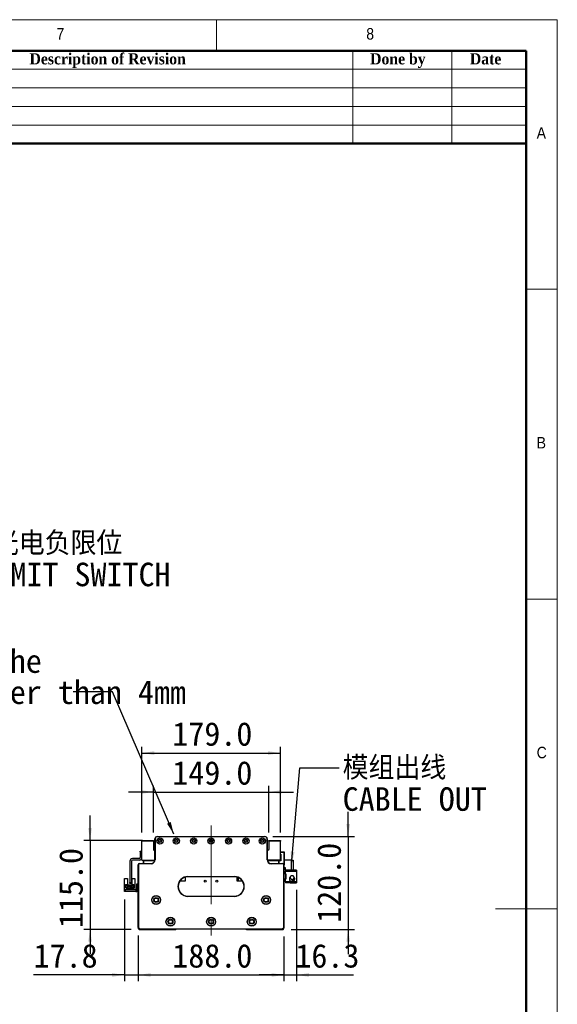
# Model space of a CAD drawing. Header units: millimetres. Extents: x 40 to 3320, y 40 to 2336.
# Tile 7 of 7: x 2626 to 3320, y 1065 to 2336. Entities that reach past the tile are written whole.
import ezdxf

# ---------------------------------------------------------------- set-up
doc = ezdxf.new("R2010")
doc.units = ezdxf.units.MM
doc.header["$LTSCALE"] = 8
doc.linetypes.add('CENTERX2', pattern=[20.32, 12.7, -2.54, 2.54, -2.54])
doc.layers.add('DIMNS', color=7, linetype='Continuous')
doc.styles.add('SLDTEXTSTYLE0', font='Gothic.ttf', dxfattribs={"width": 0.913})
doc.styles.add('SLDTEXTSTYLE1', font='timesbd.ttf', dxfattribs={"width": 0.933})
doc.styles.add('SLDTEXTSTYLE7', font='txt')
doc.styles.add('SLDTEXTSTYLE8', font='txt', dxfattribs={"bigfont": 'bigfont'})
doc.dimstyles.new('SLDDIMSTYLE0', dxfattribs={"dimtxt": 30.4, "dimasz": 16, "dimexe": 0, "dimexo": 0.0625, "dimgap": 7.6, "dimtad": 2, "dimdec": 1, "dimrnd": 1e-09, "dimzin": 4, "dimdsep": 46, "dimtxsty": 'SLDTEXTSTYLE7', "dimsah": 1, "dimcen": 0.09, "dimadec": 0, "dimazin": 1, "dimtfac": 1, "dimtdec": 1, "dimtmove": 0, "dimatfit": 0, "dimfxl": 0, "dimfrac": 2, "dimtolj": 1, "dimtzin": 12, "dimarcsym": 0})
doc.dimstyles.new('SLDDIMSTYLE1', dxfattribs={"dimtxt": 30.4, "dimasz": 16, "dimexe": 0, "dimexo": 0.0625, "dimgap": 7.6, "dimtad": 2, "dimdec": 1, "dimrnd": 1e-09, "dimzin": 4, "dimdsep": 46, "dimtxsty": 'SLDTEXTSTYLE7', "dimsah": 1, "dimcen": 0.09, "dimadec": 0, "dimazin": 1, "dimtfac": 1, "dimtdec": 1, "dimtofl": 0, "dimtmove": 0, "dimatfit": 3, "dimfxl": 0, "dimfrac": 2, "dimtolj": 1, "dimtzin": 12, "dimarcsym": 0})
doc.dimstyles.new('SLDDIMSTYLE2', dxfattribs={"dimtxt": 30.4, "dimasz": 16, "dimexe": 0, "dimexo": 0.0625, "dimgap": 7.6, "dimtad": 2, "dimdec": 1, "dimrnd": 1e-09, "dimzin": 12, "dimdsep": 46, "dimtxsty": 'SLDTEXTSTYLE7', "dimsah": 1, "dimcen": 0.09, "dimadec": 0, "dimazin": 3, "dimtfac": 1, "dimtdec": 1, "dimtmove": 0, "dimatfit": 0, "dimfxl": 0, "dimfrac": 2, "dimtolj": 1, "dimtzin": 12, "dimarcsym": 0})
doc.dimstyles.new('SLDDIMSTYLE3', dxfattribs={"dimtxt": 0.18, "dimasz": 16, "dimexe": 0, "dimexo": 0.0625, "dimgap": 0, "dimtad": 0, "dimtih": 1, "dimtoh": 1, "dimdec": 0, "dimrnd": 1e-09, "dimzin": 0, "dimdsep": 46, "dimtxsty": 'Standard', "dimsah": 1, "dimcen": 0.09, "dimadec": 0, "dimazin": 0, "dimtfac": 16, "dimtdec": 0, "dimtofl": 0, "dimtmove": 0, "dimatfit": 3, "dimfxl": 0, "dimfrac": 2, "dimtolj": 1, "dimtzin": 0, "dimarcsym": 0})

# ---------------------------------------------------------------- blocks, each defined once
blk = doc.blocks.new('_D')
at = {"layer": 'DIMNS'}
for p, q in [((2798.5, 1338.8), (2766.5, 1338.8)), ((2798.5, 1286.5), (2798.5, 1346.8)), ((2798.5, 1338.8), (2947.5, 1338.8)), ((2947.5, 1286.5), (2947.5, 1346.8)), ((2947.5, 1338.8), (2979.5, 1338.8))]:
    blk.add_line(p, q, dxfattribs=at)
for points in [[(2798.5, 1338.8), (2782.5, 1341.2), (2782.5, 1336.4)], [(2947.5, 1338.8), (2963.5, 1336.4), (2963.5, 1341.2)]]:
    blk.add_solid(points, dxfattribs=at)
at = {"layer": 'DIMNS', "insert": (2822.9, 1378.7), "char_height": 30.4, "attachment_point": 1, "style": 'SLDTEXTSTYLE7'}
blk.add_mtext('149.0', dxfattribs=at)
blk = doc.blocks.new('_D_1')
at = {"layer": 'DIMNS'}
for p, q in [((2783.5, 1286.5), (2783.5, 1397.1)), ((2783.5, 1389.1), (2962.5, 1389.1)), ((2962.5, 1286.5), (2962.5, 1397.1))]:
    blk.add_line(p, q, dxfattribs=at)
for points in [[(2783.5, 1389.1), (2799.5, 1386.7), (2799.5, 1391.5)], [(2962.5, 1389.1), (2946.5, 1391.5), (2946.5, 1386.7)]]:
    blk.add_solid(points, dxfattribs=at)
at = {"layer": 'DIMNS', "insert": (2822.9, 1429), "char_height": 30.4, "attachment_point": 1, "style": 'SLDTEXTSTYLE7'}
blk.add_mtext('179.0', dxfattribs=at)
blk = doc.blocks.new('_D_2')
at = {"layer": 'DIMNS'}
for p, q in [((2716.7, 1276.4), (2716.7, 1308.4)), ((2784.3, 1276.4), (2708.7, 1276.4)), ((2716.7, 1276.4), (2716.7, 1161.4)), ((2769.8, 1161.4), (2708.7, 1161.4)), ((2716.7, 1161.4), (2716.7, 1129.4))]:
    blk.add_line(p, q, dxfattribs=at)
for points in [[(2716.7, 1276.4), (2719.1, 1292.4), (2714.3, 1292.4)], [(2716.7, 1161.4), (2714.3, 1145.4), (2719.1, 1145.4)]]:
    blk.add_solid(points, dxfattribs=at)
at = {"layer": 'DIMNS', "insert": (2676.8, 1163.1), "char_height": 30.4, "attachment_point": 1, "rotation": 90, "style": 'SLDTEXTSTYLE7'}
blk.add_mtext('115.0', dxfattribs=at)
blk = doc.blocks.new('_D_3')
at = {"layer": 'DIMNS'}
for p, q in [((3050, 1281.4), (3050, 1313.4)), ((2952.7, 1281.4), (3058, 1281.4)), ((3050, 1281.4), (3050, 1161.4)), ((2976.2, 1161.4), (3058, 1161.4)), ((3050, 1161.4), (3050, 1129.4))]:
    blk.add_line(p, q, dxfattribs=at)
for points in [[(3050, 1281.4), (3052.4, 1297.4), (3047.6, 1297.4)], [(3050, 1161.4), (3047.6, 1145.4), (3052.4, 1145.4)]]:
    blk.add_solid(points, dxfattribs=at)
at = {"layer": 'DIMNS', "insert": (3010.1, 1169.9), "char_height": 30.4, "attachment_point": 1, "rotation": 90, "style": 'SLDTEXTSTYLE7'}
blk.add_mtext('120.0', dxfattribs=at)
blk = doc.blocks.new('_D_4')
at = {"layer": 'DIMNS'}
for p, q in [((2779, 1152.2), (2779, 1094.6)), ((2967, 1152.2), (2967, 1094.6)), ((2779, 1102.6), (2967, 1102.6))]:
    blk.add_line(p, q, dxfattribs=at)
for points in [[(2779, 1102.6), (2795, 1100.2), (2795, 1105)], [(2967, 1102.6), (2951, 1105), (2951, 1100.2)]]:
    blk.add_solid(points, dxfattribs=at)
at = {"layer": 'DIMNS', "insert": (2822.9, 1142.5), "char_height": 30.4, "attachment_point": 1, "style": 'SLDTEXTSTYLE7'}
blk.add_mtext('188.0', dxfattribs=at)
blk = doc.blocks.new('_D_5')
at = {"layer": 'DIMNS'}
for p, q in [((2761.2, 1200.2), (2761.2, 1094.6)), ((2779, 1153.7), (2779, 1094.6)), ((2761.2, 1102.6), (2643.8, 1102.6)), ((2761.2, 1102.6), (2779, 1102.6)), ((2779, 1102.6), (2811, 1102.6))]:
    blk.add_line(p, q, dxfattribs=at)
for points in [[(2761.2, 1102.6), (2745.2, 1105), (2745.2, 1100.2)], [(2779, 1102.6), (2795, 1100.2), (2795, 1105)]]:
    blk.add_solid(points, dxfattribs=at)
at = {"layer": 'DIMNS', "insert": (2643.8, 1142.5), "char_height": 30.4, "attachment_point": 1, "style": 'SLDTEXTSTYLE7'}
blk.add_mtext('17.8', dxfattribs=at)
blk = doc.blocks.new('_D_6')
at = {"layer": 'DIMNS'}
for p, q in [((2983.3, 1212.5), (2983.3, 1094.6)), ((2967, 1152.2), (2967, 1094.6)), ((2967, 1102.6), (2935, 1102.6)), ((2967, 1102.6), (2983.3, 1102.6)), ((2983.3, 1102.6), (3056.7, 1102.6))]:
    blk.add_line(p, q, dxfattribs=at)
for points in [[(2967, 1102.6), (2951, 1105), (2951, 1100.2)], [(2983.3, 1102.6), (2999.3, 1100.2), (2999.3, 1105)]]:
    blk.add_solid(points, dxfattribs=at)
at = {"layer": 'DIMNS', "insert": (2981.8, 1142.5), "char_height": 30.4, "attachment_point": 1, "style": 'SLDTEXTSTYLE7'}
blk.add_mtext('16.3', dxfattribs=at)
blk = doc.blocks.new('SW_NOTE_3')
at = {"layer": 'DIMNS', "color": 0, "char_height": 30.4, "attachment_point": 1}
for s, insert, style in [('模组出线', (4.7, 15), 'SLDTEXTSTYLE8'), ('CABLE OUT', (4.7, -25.2), 'SLDTEXTSTYLE7')]:
    blk.add_mtext(s, dxfattribs=dict(at, insert=insert, style=style))
blk = doc.blocks.new('SW_NOTE_4')
at = {"layer": 'DIMNS', "color": 0, "char_height": 30.4, "attachment_point": 1, "style": 'SLDTEXTSTYLE7'}
for s, insert in [('The distance between the load plate and the ', (-929.8, 55.1)), ('steel belt protection belt shall be greater than 4mm', (-929.8, 14.9))]:
    blk.add_mtext(s, dxfattribs=dict(at, insert=insert))
blk = doc.blocks.new('SW_NOTE_7')
at = {"layer": 'DIMNS', "color": 0, "char_height": 30.4, "attachment_point": 2}
for s, insert, style in [('     光电负限位', (125.5, 15.7), 'SLDTEXTSTYLE8'), ('NEGATIVE LIMIT SWITCH', (121.9, -24.5), 'SLDTEXTSTYLE7')]:
    blk.add_mtext(s, dxfattribs=dict(at, insert=insert, style=style))

msp = doc.modelspace()

# ---------------------------------------------------------------- linework, layer by layer
at = {"color": 7, "linetype": 'Continuous', "lineweight": 18}
for p, q in [((3320, 2336), (40, 2336)), ((2880, 2296), (2880, 2336)), ((3320, 40), (3320, 2336)), ((80, 2296), (3280, 2296)), ((3056, 2296), (3056, 2176)), ((3184, 2296), (3184, 2176)), ((3280, 2296), (3280, 2176)), ((3280, 2296), (3280, 80)), ((2320, 2272), (3280, 2272)), ((2320, 2248), (3280, 2248)), ((2320, 2224), (3280, 2224)), ((2320, 2200), (3280, 2200)), ((3320, 1988), (3280, 1988)), ((3280, 1588), (3320, 1588)), ((3320, 1188), (3240, 1188))]:
    msp.add_line(p, q, dxfattribs=at)
at = {"color": 7, "linetype": 'Continuous', "lineweight": 50}
for p, q in [((3280, 2296), (80, 2296)), ((3280, 2296), (3280, 80)), ((3280, 2176), (2320, 2176))]:
    msp.add_line(p, q, dxfattribs=at)
at = {"color": 7, "linetype": 'Continuous', "lineweight": 25}
for p, q in [((2783.5094779, 1276.3784354), (2798.5094785, 1276.3784354)), ((2783.5094779, 1275.3784334), (2783.5094779, 1276.3784354)), ((2798.5094785, 1275.3784334), (2783.5094779, 1275.3784334)), ((2783.5094779, 1250.8784322), (2783.5094779, 1275.3784334)), ((2798.5094785, 1276.3784354), (2798.5094785, 1275.3784334)), ((2798.5094785, 1275.3784334), (2798.5094785, 1264.3784335)), ((2800.5094826, 1251.3784332), (2800.5094826, 1278.378432)), ((2800.5094826, 1278.378432), (2800.8094802, 1278.378432)), ((2800.8094802, 1278.378432), (2800.8094802, 1251.3784332)), ((2803.5094812, 1281.3784307), (2803.5094812, 1281.078433)), ((2803.5094812, 1281.3784307), (2942.5094798, 1281.3784307)), ((2942.5094798, 1281.078433), (2803.5094812, 1281.078433)), ((2942.5094798, 1281.3784307), (2942.5094798, 1281.078433)), ((2945.5094784, 1278.378432), (2945.2094808, 1278.378432)), ((2945.2094808, 1251.3784332), (2945.2094808, 1278.378432)), ((2945.5094784, 1278.378432), (2945.5094784, 1251.3784332)), ((2947.5094825, 1275.3784334), (2947.5094825, 1276.3784354)), ((2947.5094825, 1276.3784354), (2962.5094831, 1276.3784354)), ((2962.5094831, 1275.3784334), (2947.5094825, 1275.3784334)), ((2947.5094825, 1275.3784334), (2947.5094825, 1264.3784335)), ((2962.5094831, 1276.3784354), (2962.5094831, 1275.3784334)), ((2962.5094831, 1250.8784322), (2962.5094831, 1275.3784334)), ((2781.5094813, 1262.3784369), (2783.5094779, 1262.3784369)), ((2781.5094813, 1261.3784348), (2781.5094813, 1262.3784369)), ((2781.5094813, 1261.3784348), (2781.5094813, 1254.3784318)), ((2783.5094779, 1261.3784348), (2781.5094813, 1261.3784348)), ((2799.0094796, 1263.8784325), (2800.5094826, 1263.8784325)), ((2947.0094815, 1263.8784325), (2945.5094784, 1263.8784325)), ((2962.5094831, 1261.5684321), (2967.2094807, 1261.5684321)), ((2967.2094807, 1260.5684301), (2962.5094831, 1260.5684301)), ((2967.2094807, 1260.5684301), (2967.2094807, 1261.5684321)), ((2967.2094807, 1261.5684321), (2967.5094783, 1261.2684345)), ((2967.5094783, 1260.4441693), (2967.2094807, 1260.5684301)), ((2967.2094807, 1245.5684332), (2967.2094807, 1260.5684301)), ((2967.5094783, 1261.2684345), (2967.5094783, 1260.4441693)), ((2967.5094783, 1260.4441693), (2967.5094783, 1245.6926977)), ((2768.0094838, 1249.3784329), (2768.0094838, 1221.878433)), ((2770.0094804, 1249.3784329), (2770.0094804, 1221.878433)), ((2780.0094783, 1252.8784325), (2771.5094834, 1252.8784325)), ((2780.0094783, 1250.8784322), (2771.5094834, 1250.8784322)), ((2780.5094793, 1246.0784329), (2780.5094793, 1246.3784342)), ((2780.5094793, 1246.3784342), (2795.5094799, 1246.3784342)), ((2795.5094799, 1246.0784329), (2780.5094793, 1246.0784329)), ((2783.5094779, 1250.8784322), (2800.4844188, 1250.8784322)), ((2785.509482, 1249.5684339), (2786.8194803, 1250.8784322)), ((2785.509482, 1246.3784342), (2785.509482, 1249.5684339)), ((2786.009483, 1249.4784346), (2787.0094776, 1250.4784329)), ((2786.009483, 1246.3784342), (2786.009483, 1249.4784346)), ((2787.0094776, 1250.4784329), (2800.4278168, 1250.4784329)), ((2795.5094799, 1246.0784329), (2795.5094799, 1246.3784342)), ((2798.7094819, 1250.8784322), (2799.1094812, 1250.4784329)), ((2800.8094802, 1251.3784332), (2800.5094826, 1251.3784332)), ((2945.5094784, 1251.3784332), (2945.2094808, 1251.3784332)), ((2962.5094831, 1250.8784322), (2945.5345422, 1250.8784322)), ((2945.5911442, 1250.4784329), (2959.0094834, 1250.4784329)), ((2946.9094798, 1250.4784329), (2947.3094791, 1250.8784322)), ((2950.5094811, 1246.3784342), (2950.5094811, 1246.0784329)), ((2950.5094811, 1246.3784342), (2965.5094817, 1246.3784342)), ((2965.5094817, 1246.0784329), (2950.5094811, 1246.0784329)), ((2959.0094834, 1250.4784329), (2960.009478, 1249.4784346)), ((2959.1994807, 1250.8784322), (2960.509479, 1249.5684339)), ((2960.009478, 1249.4784346), (2960.009478, 1246.3784342)), ((2961.00948, 1250.0684349), (2960.509479, 1249.5684339)), ((2960.509479, 1249.5684339), (2960.509479, 1246.3784342)), ((2963.0094841, 1250.0684349), (2961.00948, 1250.0684349)), ((2962.5094831, 1258.5684335), (2963.0094841, 1258.5684335)), ((2963.0094841, 1250.8784322), (2962.5094831, 1250.8784322)), ((2963.0094841, 1258.5684335), (2963.0094841, 1250.0684349)), ((2965.5094817, 1246.3784342), (2965.5094817, 1246.0784329)), ((2976.909481, 1250.8784322), (2967.5094783, 1250.8784322)), ((2976.909481, 1237.8784319), (2976.909481, 1250.8784322)), ((2976.909481, 1250.8784322), (2978.9094776, 1250.8784322)), ((2978.9094776, 1250.8784322), (2978.9094776, 1237.8784319)), ((2779.3094814, 1244.8784349), (2779.0094837, 1244.8784349)), ((2779.0094837, 1163.8784328), (2779.0094837, 1244.8784349)), ((2779.3094814, 1244.8784349), (2779.3094814, 1164.0026973)), ((2967.0094773, 1244.8784349), (2966.7094797, 1244.8784349)), ((2966.7094797, 1164.0026973), (2966.7094797, 1244.8784349)), ((2966.8413624, 1245.5684332), (2967.2094807, 1245.5684332)), ((2967.0094773, 1244.8784349), (2967.0094773, 1163.8784328)), ((2967.2094807, 1244.5684349), (2967.0094773, 1244.5684349)), ((2968.9094797, 1240.8784343), (2967.0094773, 1240.8784343)), ((2967.5094783, 1245.6926977), (2967.2094807, 1245.5684332)), ((2967.2094807, 1244.5684349), (2967.2094807, 1245.5684332)), ((2967.5094783, 1244.8684325), (2967.2094807, 1244.5684349)), ((2967.5094783, 1245.6926977), (2967.5094783, 1244.8684325)), ((2968.9094797, 1237.8784319), (2968.9094797, 1240.8784343)), ((2968.9094797, 1237.8784319), (2968.9094797, 1236.678434)), ((2976.909481, 1237.8784319), (2968.9094797, 1237.8784319)), ((2968.9094797, 1232.6784333), (2968.9094797, 1236.678434)), ((2968.9094797, 1236.678434), (2983.3094775, 1236.678434)), ((2974.9094844, 1237.8784319), (2974.9094844, 1237.6784323)), ((2983.3094775, 1237.6784323), (2974.9094844, 1237.6784323)), ((2978.9094776, 1237.8784319), (2976.909481, 1237.8784319)), ((2983.3094775, 1237.6784323), (2983.3094775, 1236.678434)), ((2983.3094775, 1236.678434), (2983.3094775, 1222.6784335)), ((2761.3094821, 1227.278435), (2765.0094777, 1227.278435)), ((2761.3094821, 1218.3784334), (2761.3094821, 1227.278435)), ((2765.0094777, 1227.278435), (2765.0094777, 1218.8784344)), ((2768.0094838, 1221.878433), (2770.0094804, 1221.878433)), ((2768.0094838, 1220.8784329), (2768.0094838, 1221.878433)), ((2770.0094804, 1220.8784329), (2768.0094838, 1220.8784329)), ((2770.0094804, 1221.878433), (2770.0094804, 1220.8784329)), ((2771.0094824, 1218.8784344), (2771.0094824, 1227.278435)), ((2771.0094824, 1227.278435), (2774.709478, 1227.278435)), ((2774.709478, 1227.278435), (2774.709478, 1218.3784334)), ((2839.5094797, 1223.5784339), (2832.4567564, 1223.5784339)), ((2839.5094797, 1228.8784323), (2839.5094797, 1223.5784339)), ((2843.0094812, 1229.6784347), (2843.0094812, 1229.3784333)), ((2843.0094812, 1229.6784347), (2903.0094798, 1229.6784347)), ((2903.0094798, 1229.3784333), (2843.0094812, 1229.3784333)), ((2903.0094798, 1229.6784347), (2903.0094798, 1229.3784333)), ((2906.5094813, 1223.5784339), (2906.5094813, 1228.8784323)), ((2913.5622047, 1223.5784339), (2906.5094813, 1223.5784339)), ((2908.0094807, 1228.3348715), (2908.0094807, 1223.5784339)), ((2968.9094797, 1232.6784333), (2968.9094797, 1232.1784323)), ((2969.9094817, 1232.6784333), (2968.9094797, 1232.6784333)), ((2968.9094797, 1232.1784323), (2968.9094797, 1227.1784333)), ((2969.9094817, 1232.1784323), (2968.9094797, 1232.1784323)), ((2968.9094797, 1226.6784323), (2968.9094797, 1227.1784333)), ((2968.9094797, 1227.1784333), (2969.9094817, 1227.1784333)), ((2968.9094797, 1222.6784335), (2968.9094797, 1226.6784323)), ((2968.9094797, 1226.6784323), (2969.9094817, 1226.6784323)), ((2968.9094797, 1222.6784335), (2968.9094797, 1221.4784337)), ((2983.3094775, 1222.6784335), (2968.9094797, 1222.6784335)), ((2974.9094844, 1221.4784337), (2968.9094797, 1221.4784337)), ((2969.9094817, 1226.6784323), (2969.9094817, 1232.6784333)), ((2974.3587151, 1227.4754023), (2974.2594808, 1226.6784323)), ((2974.5933935, 1228.1133285), (2974.4582176, 1227.7974946)), ((2974.4702577, 1228.2574711), (2974.5042696, 1228.2686284)), ((2974.5042696, 1225.0882363), (2974.4702577, 1225.0993972)), ((2974.6261239, 1228.0972203), (2974.5036661, 1228.1574769)), ((2974.5042696, 1228.2686284), (2974.8880416, 1228.8436232)), ((2974.6643603, 1228.1898571), (2974.5042696, 1228.2686284)), ((2974.9094844, 1221.6784334), (2983.3094775, 1221.6784334)), ((2974.9094844, 1221.6784334), (2974.9094844, 1221.4784337)), ((2979.8012003, 1227.2313883), (2979.8286184, 1227.2521233)), ((2983.3094775, 1222.6784335), (2983.3094775, 1221.6784334)), ((2761.2094804, 1210.3784339), (2761.2094804, 1212.3784343)), ((2761.2094804, 1212.3784343), (2762.2094825, 1212.3784343)), ((2762.2094825, 1210.3784339), (2761.2094804, 1210.3784339)), ((2761.3094821, 1212.3784343), (2761.3094821, 1218.3784334)), ((2762.1094808, 1218.3784334), (2761.3094821, 1218.3784334)), ((2762.1094808, 1218.3784334), (2762.6094818, 1218.8784344)), ((2762.2094825, 1212.3784343), (2762.2094825, 1210.3784339)), ((2776.0094776, 1212.3784343), (2762.2094825, 1212.3784343)), ((2776.0094776, 1210.3784339), (2762.2094825, 1210.3784339)), ((2765.2094811, 1218.8784344), (2762.6094818, 1218.8784344)), ((2763.0094811, 1218.3284344), (2765.2094811, 1218.3284344)), ((2763.0094811, 1214.8784337), (2763.0094811, 1218.3284344)), ((2763.8094797, 1214.8784337), (2763.0094811, 1214.8784337)), ((2763.8094797, 1216.5284337), (2772.2094804, 1216.5284337)), ((2763.8094797, 1214.8784337), (2763.8094797, 1216.5284337)), ((2763.8094797, 1213.8284327), (2763.8094797, 1214.8784337)), ((2765.0094777, 1213.8284327), (2763.8094797, 1213.8284327)), ((2765.2594819, 1215.4784327), (2764.7594809, 1215.4784327)), ((2764.7594809, 1215.4784327), (2764.7594809, 1214.9784336)), ((2764.7594809, 1214.9784336), (2765.2594819, 1214.9784336)), ((2765.0094777, 1213.0284341), (2765.0094777, 1213.8284327)), ((2771.0094824, 1213.8284327), (2765.0094777, 1213.8284327)), ((2771.0094824, 1213.0284341), (2765.0094777, 1213.0284341)), ((2765.2094811, 1218.3284344), (2765.2094811, 1218.8784344)), ((2765.2094811, 1218.8784344), (2770.809479, 1218.8784344)), ((2765.5594796, 1218.3284344), (2765.2094811, 1218.3284344)), ((2765.2594819, 1214.9784336), (2765.2594819, 1215.4784327)), ((2765.5594796, 1217.2284344), (2765.5594796, 1218.3284344)), ((2770.4594806, 1217.2284344), (2765.5594796, 1217.2284344)), ((2767.2594785, 1215.4784327), (2766.7594775, 1215.4784327)), ((2766.7594775, 1215.4784327), (2766.7594775, 1214.9784336)), ((2766.7594775, 1214.9784336), (2767.2594785, 1214.9784336)), ((2767.2094777, 1217.8284334), (2768.8094824, 1217.8284334)), ((2767.2094777, 1217.2284344), (2767.2094777, 1217.8284334)), ((2767.2594785, 1214.9784336), (2767.2594785, 1215.4784327)), ((2769.2594826, 1215.4784327), (2768.7594816, 1215.4784327)), ((2768.7594816, 1215.4784327), (2768.7594816, 1214.9784336)), ((2768.7594816, 1214.9784336), (2769.2594826, 1214.9784336)), ((2768.8094824, 1217.2284344), (2768.8094824, 1217.8284334)), ((2769.2594826, 1214.9784336), (2769.2594826, 1215.4784327)), ((2770.809479, 1218.3284344), (2770.4594806, 1218.3284344)), ((2770.4594806, 1218.3284344), (2770.4594806, 1217.2284344)), ((2771.2594792, 1215.4784327), (2770.7594782, 1215.4784327)), ((2770.7594782, 1215.4784327), (2770.7594782, 1214.9784336)), ((2770.7594782, 1214.9784336), (2771.2594792, 1214.9784336)), ((2770.809479, 1218.8784344), (2770.809479, 1218.3284344)), ((2773.4094783, 1218.8784344), (2770.809479, 1218.8784344)), ((2770.809479, 1218.3284344), (2773.009479, 1218.3284344)), ((2771.0094824, 1213.8284327), (2771.0094824, 1213.0284341)), ((2772.2094804, 1213.8284327), (2771.0094824, 1213.8284327)), ((2771.2594792, 1214.9784336), (2771.2594792, 1215.4784327)), ((2772.2094804, 1216.5284337), (2772.2094804, 1214.8784337)), ((2772.2094804, 1214.8784337), (2772.2094804, 1213.8284327)), ((2773.009479, 1214.8784337), (2772.2094804, 1214.8784337)), ((2773.009479, 1218.3284344), (2773.009479, 1214.8784337)), ((2773.4094783, 1218.8784344), (2773.9094794, 1218.3784334)), ((2774.709478, 1218.3784334), (2773.9094794, 1218.3784334)), ((2774.709478, 1218.3784334), (2774.709478, 1212.3784343)), ((2776.0094776, 1212.3784343), (2776.0094776, 1210.3784339)), ((2777.0094797, 1219.3784335), (2777.0094797, 1220.3784337)), ((2777.0094797, 1220.3784337), (2779.0094837, 1220.3784337)), ((2779.0094837, 1219.3784335), (2777.0094797, 1219.3784335)), ((2777.0094797, 1211.3784341), (2777.0094797, 1219.3784335)), ((2777.0094797, 1211.3784341), (2779.0094837, 1211.3784341)), ((2777.0094797, 1210.3784339), (2777.0094797, 1211.3784341)), ((2779.0094837, 1210.3784339), (2777.0094797, 1210.3784339)), ((2843.0094812, 1204.3784339), (2843.0094812, 1204.0784335)), ((2843.0094812, 1204.3784339), (2903.0094798, 1204.3784339)), ((2903.0094798, 1204.0784335), (2843.0094812, 1204.0784335)), ((2903.0094798, 1204.3784339), (2903.0094798, 1204.0784335)), ((2779.3094814, 1164.0026973), (2779.0094837, 1163.8784328)), ((2781.0094803, 1161.8784344), (2779.0094837, 1163.8784328)), ((2779.0094837, 1163.8784328), (2779.0094837, 1162.3784335)), ((2779.0094837, 1162.3784335), (2780.0094783, 1161.3784333)), ((2779.3094814, 1164.0026973), (2781.1337411, 1162.1784339)), ((2780.0094783, 1161.3784333), (2827.5094814, 1161.3784333)), ((2781.1337411, 1162.1784339), (2781.0094803, 1161.8784344)), ((2965.0094807, 1161.8784344), (2781.0094803, 1161.8784344)), ((2781.1337411, 1162.1784339), (2964.8852199, 1162.1784339)), ((2827.5094814, 1161.3784333), (2828.0094824, 1161.8784344)), ((2918.0094823, 1161.8784344), (2918.5094796, 1161.3784333)), ((2918.5094796, 1161.3784333), (2966.0094827, 1161.3784333)), ((2964.8852199, 1162.1784339), (2966.7094797, 1164.0026973)), ((2964.8852199, 1162.1784339), (2965.0094807, 1161.8784344)), ((2967.0094773, 1163.8784328), (2965.0094807, 1161.8784344)), ((2966.0094827, 1161.3784333), (2967.0094773, 1162.3784335)), ((2966.7094797, 1164.0026973), (2967.0094773, 1163.8784328)), ((2967.0094773, 1162.3784335), (2967.0094773, 1163.8784328))]:
    msp.add_line(p, q, dxfattribs=at)
at = {"color": 7, "linetype": 'Continuous', "lineweight": 25, "flags": 128}
msp.add_lwpolyline([(2776.0094776, 1210.3784339), (2776.5947506, 1210.4360772), (2777.0094797, 1210.5500059)], dxfattribs=at)
at = {"color": 7, "linetype": 'Continuous', "lineweight": 25}
for centre, radius in [((2807.0094806, 1275.6284335), 4.025), ((2807.0094806, 1275.6284335), 4), ((2807.0094806, 1275.6284335), 2.15), ((2807.0094806, 1275.6284335), 1.65), ((2828.0094806, 1275.6284335), 4.025), ((2828.0094806, 1275.6284335), 4), ((2828.0094806, 1275.6284335), 2.15), ((2828.0094806, 1275.6284335), 1.65), ((2850.5094806, 1275.6284335), 4.025), ((2850.5094806, 1275.6284335), 4), ((2850.5094806, 1275.6284335), 2.15), ((2850.5094806, 1275.6284335), 1.65), ((2873.0094806, 1275.6284335), 4.025), ((2873.0094806, 1275.6284335), 4), ((2873.0094806, 1275.6284335), 2.15), ((2873.0094806, 1275.6284335), 1.65), ((2895.5094806, 1275.6284335), 4.025), ((2895.5094806, 1275.6284335), 4), ((2895.5094806, 1275.6284335), 2.15), ((2895.5094806, 1275.6284335), 1.65), ((2918.0094806, 1275.6284335), 4.025), ((2918.0094806, 1275.6284335), 4), ((2918.0094806, 1275.6284335), 2.15), ((2918.0094806, 1275.6284335), 1.65), ((2939.0094806, 1275.6284335), 4.025), ((2939.0094806, 1275.6284335), 4), ((2939.0094806, 1275.6284335), 2.15), ((2939.0094806, 1275.6284335), 1.65), ((2865.5094806, 1223.5784335), 1.25), ((2880.5094806, 1223.5784335), 1.25), ((2802.0094806, 1199.3784335), 5.75), ((2802.0094806, 1199.3784335), 5.5), ((2802.0094806, 1199.3784335), 3.2), ((2802.0094806, 1199.3784335), 2.5), ((2944.0094806, 1199.3784335), 5.75), ((2944.0094806, 1199.3784335), 5.5), ((2944.0094806, 1199.3784335), 3.2), ((2944.0094806, 1199.3784335), 2.5), ((2820.5094806, 1171.3784335), 5.75), ((2820.5094806, 1171.3784335), 5.5), ((2820.5094806, 1171.3784335), 3.2), ((2820.5094806, 1171.3784335), 2.5), ((2873.0094806, 1171.3784335), 5.75), ((2873.0094806, 1171.3784335), 5.5), ((2873.0094806, 1171.3784335), 3.2), ((2873.0094806, 1171.3784335), 2.5), ((2925.5094806, 1171.3784335), 5.75), ((2925.5094806, 1171.3784335), 5.5), ((2925.5094806, 1171.3784335), 3.2), ((2925.5094806, 1171.3784335), 2.5)]:
    msp.add_circle(centre, radius, dxfattribs=at)
for centre, radius, start, end in [((2803.5094806, 1278.3784335), 3, 90, 180), ((2803.5094806, 1278.3784335), 2.7, 90, 180), ((2942.5094806, 1278.3784335), 3, 0, 90), ((2942.5094806, 1278.3784335), 2.7, 0, 90), ((2799.0094806, 1264.3784335), 0.5, 180, 270), ((2947.0094806, 1264.3784335), 0.5, 270, 0), ((2771.5094806, 1249.3784335), 3.5, 90, 180), ((2771.5094806, 1249.3784335), 1.5, 90, 180), ((2780.5094806, 1244.8784335), 1.5, 90, 180), ((2780.5094806, 1244.8784335), 1.2, 90, 180), ((2780.0094806, 1254.3784335), 1.5, 270, 0), ((2780.0094806, 1254.3784335), 3.5, 270, 0), ((2795.5094806, 1251.3784335), 5.3, 270, 0), ((2795.5094806, 1251.3784335), 5, 270, 0), ((2950.5094806, 1251.3784335), 5.3, 180, 270), ((2950.5094806, 1251.3784335), 5, 180, 270), ((2965.5094806, 1244.8784335), 1.5, 0, 90), ((2965.5094806, 1244.8784335), 1.2, 0, 90), ((2843.0094806, 1216.8784335), 12.8, 90, 270), ((2843.0094806, 1216.8784335), 12.5, 90, 270), ((2903.0094806, 1216.8784335), 12.8, 270, 90), ((2903.0094806, 1216.8784335), 12.5, 270, 90), ((2977.5094806, 1226.6784335), 3.4, 207.8854130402, 44.3134751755), ((2977.5094806, 1226.6784335), 3.45, 237.5742082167, 0), ((2977.5094806, 1226.6784335), 2.5, 274.0682455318, 11.0547454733), ((2977.5094806, 1226.6784335), 2.6, 277.2742732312, 19.707248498), ((2977.5094806, 1226.6784335), 3.45, 0, 47.8989058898), ((2776.0094806, 1213.3784335), 1, 270, 0)]:
    msp.add_arc(centre, radius, start, end, dxfattribs=at)
for points, knots in [([(2975.3358662, 1229.6051247), (2975.1540725, 1229.2461138), (2974.8209561, 1228.5882671), (2974.3614405, 1227.5290222), (2974.1415788, 1226.7084419), (2974.0855424, 1226.0386942), (2974.188843, 1225.4783533), (2974.4135467, 1224.8748883), (2974.8667662, 1224.2779331), (2975.5516209, 1223.8403246), (2976.2754947, 1223.60311), (2977.0375852, 1223.6000473), (2977.7466922, 1223.8346439), (2977.926634, 1223.9557073), (2977.8795557, 1223.9921041), (2977.8628945, 1224.0049852)], [0, 0, 0, 0, 0.1800959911, 0.330005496, 0.4496464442, 0.5397485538, 0.5746217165, 0.6053231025, 0.678401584, 0.7214077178, 0.7619831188, 0.8291631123, 0.8886691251, 0.9605994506, 1, 1, 1, 1]), ([(2978.8988828, 1230.4415939), (2979.1479835, 1230.2117763), (2979.6467438, 1229.7516256), (2980.051627, 1228.8343343), (2980.0929444, 1227.9168108), (2979.8127929, 1227.1217833), (2979.3019343, 1226.505306), (2978.6085468, 1226.0950939), (2977.8012749, 1225.930717), (2976.9620133, 1226.0348433), (2976.1832074, 1226.4055886), (2975.5623821, 1227.0069532), (2975.1715426, 1227.7697991), (2975.0845525, 1228.6147041), (2975.1887271, 1229.3730305), (2975.5332027, 1229.9657107), (2976.0641829, 1230.3865679), (2976.7977754, 1230.6319007), (2977.5439985, 1230.7098863), (2978.0879786, 1230.7369235), (2978.3469632, 1230.7219605), (2978.4319844, 1230.7269816), (2978.4543142, 1230.7155263), (2978.5284803, 1230.6834945), (2978.6846118, 1230.5949988), (2978.8166899, 1230.500439), (2978.8988828, 1230.4415939)], [0, 0, 0, 0, 0.0648169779, 0.1297793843, 0.1897320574, 0.242618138, 0.2944137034, 0.3462429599, 0.3987239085, 0.452199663, 0.5066010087, 0.5614522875, 0.6160510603, 0.6697717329, 0.7270680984, 0.7653766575, 0.8036904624, 0.8589086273, 0.9142288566, 0.9495543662, 0.964001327, 0.9648508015, 0.9657586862, 0.9687101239, 0.9805281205, 1, 1, 1, 1]), ([(2979.7338843, 1225.5373684), (2979.8360736, 1225.784336), (2980.0298583, 1226.252668), (2980.0736498, 1226.7671716), (2979.9858618, 1227.0761925), (2979.9578339, 1227.1748533)], [0, 0, 0, 0, 0.4316452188, 0.818541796, 1, 1, 1, 1])]:
    msp.add_open_spline(points, degree=3, knots=knots, dxfattribs=at)
at = {"layer": 'DIMNS', "linetype": 'CENTERX2', "lineweight": 18}
msp.add_line((2873.0094806, 1295.6784335), (2873.0094806, 1145.8780204), dxfattribs=at)

# ---------------------------------------------------------------- block references
at = {"layer": 'DIMNS'}
for name, p in [('SW_NOTE_7', (2481.6132143, 1659.3849295)), ('SW_NOTE_4', (2694.9821257, 1467.9760928)), ('SW_NOTE_3', (3038.1455939, 1370.1149425))]:
    msp.add_blockref(name, p, dxfattribs=at)

# ---------------------------------------------------------------- texts
at = {"color": 7, "linetype": 'Continuous', "lineweight": 0}
for s, insert, char_height, attachment_point, style in [('7', (2673.3333333, 2325.1704848), 14.8166667, 1, 'SLDTEXTSTYLE0'), ('8', (3073.3333333, 2325.1704848), 14.8166667, 1, 'SLDTEXTSTYLE0'), ('Description of Revision', (2739.4454999, 2292.6852781), 14.4, 2, 'SLDTEXTSTYLE1'), ('Done by', (3114.154228, 2292.6852781), 14.4, 2, 'SLDTEXTSTYLE1'), ('Date', (3227.423141, 2292.6852781), 14.4, 2, 'SLDTEXTSTYLE1'), ('A', (3293.3333333, 2197.1704528), 14.8166667, 1, 'SLDTEXTSTYLE0'), ('B', (3293.3333333, 1797.1704528), 14.8166667, 1, 'SLDTEXTSTYLE0'), ('C', (3293.3333333, 1397.1704528), 14.8166667, 1, 'SLDTEXTSTYLE0')]:
    msp.add_mtext(s, dxfattribs=dict(at, insert=insert, char_height=char_height, attachment_point=attachment_point, style=style))

# ---------------------------------------------------------------- dimensions: what is measured, and where the dimension line sits
at = {"layer": 'DIMNS'}
for base, p1, p2, dimstyle, picture, middle in [((2962.5094806, 1389.0700201), (2783.5094806, 1276.3784335), (2962.5094806, 1276.3784335), 'SLDDIMSTYLE0', '_D_1', (2871.3633535, 1389.0700201)), ((2947.5094806, 1338.8488704), (2798.5094806, 1276.3784335), (2947.5094806, 1276.3784335), 'SLDDIMSTYLE0', '_D', (2871.3633535, 1338.8488704)), ((2983.3094806, 1102.6109867), (2967.0094806, 1162.3784335), (2983.3094806, 1222.6784335), 'SLDDIMSTYLE2', '_D_6', (3019.2988819, 1102.6109867)), ((2779.0094806, 1102.6109867), (2761.2094806, 1210.3784335), (2779.0094806, 1163.8784335), 'SLDDIMSTYLE2', '_D_5', (2681.2094806, 1102.6109867)), ((2967.0094806, 1102.6109867), (2779.0094806, 1162.3784335), (2967.0094806, 1162.3784335), 'SLDDIMSTYLE1', '_D_4', (2871.3633535, 1102.6109867))]:
    dim = msp.add_linear_dim(base=base, p1=p1, p2=p2, dimstyle=dimstyle, dxfattribs=at)
    dim.commit()
    dim.dimension.update_dxf_attribs({"geometry": picture, "text_midpoint": middle, "dimtype": 160})
for base, p1, p2, picture, middle in [((3050.0060294, 1161.3784335), (2942.5094806, 1281.3784335), (2966.0094806, 1161.3784335), '_D_3', (3050.0060294, 1218.3175542)), ((2716.7065236, 1161.3784335), (2794.5094806, 1276.3784335), (2780.0094806, 1161.3784335), '_D_2', (2716.7065236, 1211.4941236))]:
    dim = msp.add_linear_dim(base=base, p1=p1, p2=p2, angle=90, dimstyle='SLDDIMSTYLE0', dxfattribs=at)
    dim.commit()
    dim.dimension.update_dxf_attribs({"geometry": picture, "text_midpoint": middle, "dimtype": 160})

# ---------------------------------------------------------------- leaders
for points in [[(2824.8203854, 1284.3921743), (2745.7821257, 1467.9760928), (2694.9821257, 1467.9760928)], [(2976.9094806, 1245.8082744), (2987.3455939, 1370.1149425), (3038.1455939, 1370.1149425)]]:
    msp.add_leader(points, dimstyle='SLDDIMSTYLE3', dxfattribs=at)

doc.saveas('drawing.dxf')
